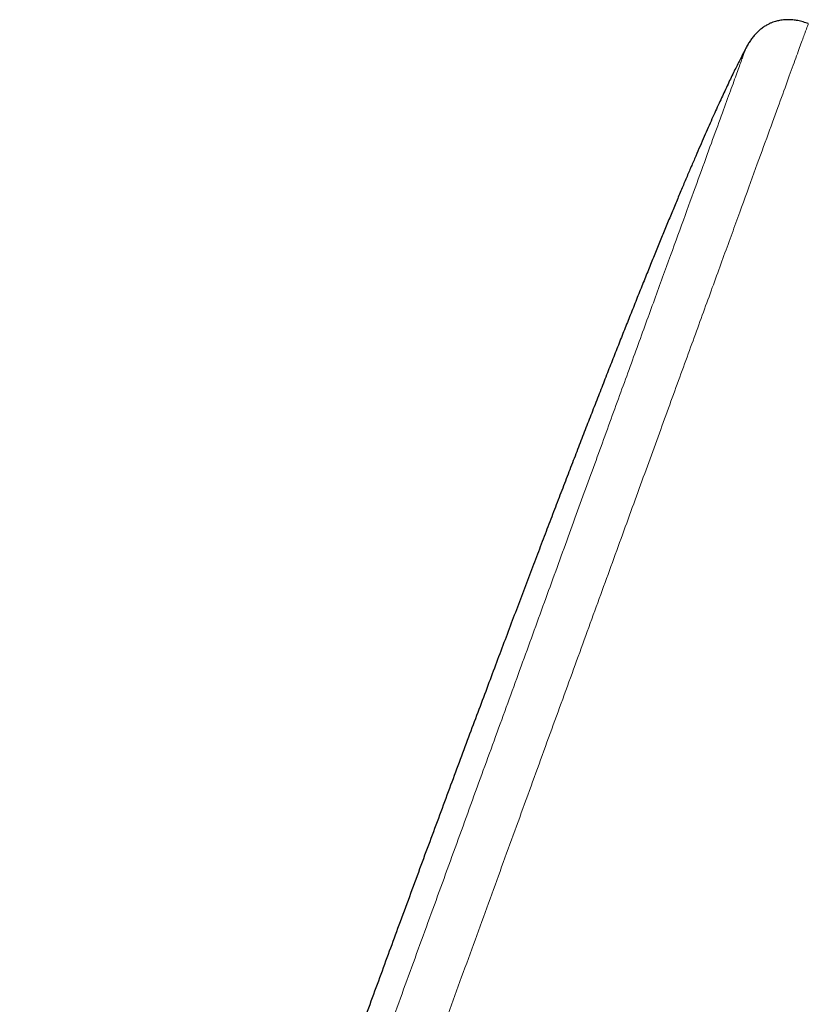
# Model space of a CAD drawing. Header units: millimetres. Extents: x 8 to 961, y 12 to 950.
# Tile 168 of 171: x 613 to 643, y 817 to 855. Entities that reach past the tile are written whole.
import ezdxf

# ---------------------------------------------------------------- set-up
doc = ezdxf.new("R2010")
doc.units = ezdxf.units.MM

msp = doc.modelspace()

# ---------------------------------------------------------------- linework, layer by layer
at = {"color": 252, "linetype": 'Continuous', "lineweight": 0}
for points, knots in [([(612.653, 770.853), (612.809, 771.283), (613.122, 772.142), (613.656, 773.61), (614.235, 775.201), (614.862, 776.923), (615.551, 778.815), (616.304, 780.884), (617.122, 783.132), (617.982, 785.495), (618.88, 787.963), (619.813, 790.527), (620.777, 793.175), (621.768, 795.896), (622.78, 798.678), (623.811, 801.509), (624.855, 804.378), (625.908, 807.271), (626.965, 810.176), (628.023, 813.082), (629.076, 815.975), (630.12, 818.843), (631.15, 821.674), (632.163, 824.456), (633.153, 827.177), (634.117, 829.825), (635.05, 832.389), (635.948, 834.858), (636.808, 837.221), (637.626, 839.468), (638.399, 841.59), (639.122, 843.577), (639.793, 845.421), (640.41, 847.115), (640.968, 848.65), (641.467, 850.02), (641.904, 851.22), (642.277, 852.244), (642.584, 853.088), (642.824, 853.749), (642.996, 854.22), (643.103, 854.515), (643.116, 854.552), (643.123, 854.57)], [0, 0, 0, 0, 0.022774, 0.045547, 0.068321, 0.091094, 0.113868, 0.138483, 0.163097, 0.187712, 0.212327, 0.236942, 0.261557, 0.286171, 0.310786, 0.335401, 0.360016, 0.384631, 0.409245, 0.43386, 0.458475, 0.48309, 0.507704, 0.532319, 0.556934, 0.581549, 0.606164, 0.630778, 0.655393, 0.680008, 0.704623, 0.729237, 0.753852, 0.778467, 0.803082, 0.827697, 0.852311, 0.876926, 0.901541, 0.926156, 0.95077, 0.975385, 1, 1, 1, 1]), ([(640.712, 853.622), (640.705, 853.604), (640.692, 853.568), (640.588, 853.282), (640.423, 852.827), (640.191, 852.191), (639.896, 851.38), (639.537, 850.394), (639.116, 849.237), (638.635, 847.915), (638.096, 846.435), (637.502, 844.803), (636.856, 843.027), (636.159, 841.113), (635.415, 839.068), (634.626, 836.901), (633.797, 834.624), (632.931, 832.245), (632.032, 829.775), (631.104, 827.224), (630.149, 824.602), (629.174, 821.92), (628.18, 819.192), (627.174, 816.428), (626.16, 813.64), (625.48, 811.773), (625.141, 810.84)], [0, 0, 0, 0, 0.0416633, 0.0833302, 0.125, 0.1666699, 0.2083367, 0.25, 0.2916632, 0.3333301, 0.375, 0.4166698, 0.4583366, 0.4999999, 0.5416633, 0.5833301, 0.6249999, 0.6666698, 0.7083368, 0.75, 0.7916632, 0.8333301, 0.8749998, 0.9166697, 0.9583366, 1, 1, 1, 1]), ([(635.899, 762.156), (636.056, 762.588), (636.371, 763.452), (636.908, 764.926), (637.49, 766.525), (638.119, 768.255), (638.777, 770.062), (639.457, 771.93), (640.153, 773.844), (640.882, 775.846), (641.64, 777.928), (642.425, 780.086), (643.235, 782.311), (644.067, 784.598), (644.919, 786.938), (645.788, 789.325), (646.671, 791.75), (647.565, 794.207), (648.468, 796.687), (649.376, 799.184), (650.288, 801.688), (651.199, 804.191), (652.107, 806.688), (653.01, 809.168), (653.904, 811.625), (654.787, 814.05), (655.656, 816.437), (656.508, 818.777), (657.34, 821.064), (658.15, 823.289), (658.935, 825.447), (659.693, 827.53), (660.422, 829.531), (661.118, 831.445), (661.781, 833.265), (662.407, 834.986), (662.995, 836.602), (663.544, 838.108), (664.05, 839.5), (664.513, 840.773), (664.932, 841.923), (665.304, 842.946), (665.629, 843.839), (665.906, 844.6), (666.134, 845.225), (666.312, 845.714), (666.439, 846.063), (666.518, 846.281), (666.528, 846.308), (666.533, 846.322)], [0, 0, 0, 0, 0.022759, 0.045519, 0.068278, 0.091037, 0.113797, 0.134897, 0.155997, 0.177097, 0.198197, 0.219297, 0.240397, 0.261497, 0.282597, 0.303698, 0.324798, 0.345898, 0.366998, 0.388098, 0.409198, 0.430298, 0.451398, 0.472498, 0.493598, 0.514698, 0.535798, 0.556898, 0.577999, 0.599099, 0.620199, 0.641299, 0.662399, 0.683499, 0.704599, 0.725699, 0.746799, 0.767899, 0.788999, 0.8101, 0.8312, 0.8523, 0.8734, 0.8945, 0.9156, 0.9367, 0.9578, 0.9789, 1, 1, 1, 1])]:
    msp.add_open_spline(points, degree=3, knots=knots, dxfattribs=at)
at = {"color": 7, "linetype": 'Continuous', "lineweight": 30}
for points, knots in [([(643.123, 854.57), (643.055, 854.593), (642.923, 854.638), (642.724, 854.688), (642.534, 854.716), (642.367, 854.724), (642.227, 854.72), (642.114, 854.71), (642.017, 854.694), (641.93, 854.676), (641.845, 854.654), (641.752, 854.624), (641.648, 854.582), (641.535, 854.526), (641.413, 854.453), (641.295, 854.367), (641.182, 854.27), (641.076, 854.164), (640.976, 854.046), (640.881, 853.915), (640.793, 853.773), (640.739, 853.673), (640.712, 853.622)], [0, 0, 0, 0, 0.074581, 0.145702, 0.213029, 0.274876, 0.319361, 0.35883, 0.393032, 0.421892, 0.450779, 0.484667, 0.523546, 0.56753, 0.616708, 0.671006, 0.719897, 0.771669, 0.825817, 0.881881, 0.939733, 1, 1, 1, 1]), ([(640.712, 853.622), (640.704, 853.606), (640.664, 853.533), (640.594, 853.398), (640.497, 853.211), (640.395, 853.008), (640.286, 852.79), (640.171, 852.554), (640.05, 852.3), (639.926, 852.038), (639.8, 851.767), (639.672, 851.49), (639.538, 851.195), (639.398, 850.884), (639.251, 850.554), (639.097, 850.205), (638.937, 849.837), (638.769, 849.45), (638.594, 849.042), (638.411, 848.613), (638.221, 848.162), (638.023, 847.69), (637.817, 847.194), (637.609, 846.691), (637.399, 846.181), (637.188, 845.664), (636.97, 845.126), (636.744, 844.567), (636.51, 843.986), (636.277, 843.402), (636.044, 842.817), (635.812, 842.231), (635.572, 841.626), (635.327, 841.001), (635.074, 840.355), (634.819, 839.703), (634.562, 839.044), (634.304, 838.379), (634.04, 837.695), (633.769, 836.991), (633.491, 836.268), (633.206, 835.525), (632.914, 834.762), (632.616, 833.979), (632.31, 833.175), (631.999, 832.355), (631.683, 831.519), (631.362, 830.668), (631.033, 829.795), (630.696, 828.896), (630.348, 827.969), (629.991, 827.014), (629.626, 826.036), (629.254, 825.035), (628.876, 824.017), (628.492, 822.981), (628.102, 821.929), (627.705, 820.853), (627.314, 819.794), (626.931, 818.753), (626.556, 817.731), (626.174, 816.691), (625.786, 815.63), (625.39, 814.55), (624.989, 813.45), (624.58, 812.329), (624.305, 811.575), (624.167, 811.195)], [0, 0, 0, 0, 0.001178, 0.005447, 0.01006, 0.015035, 0.020389, 0.026145, 0.032317, 0.038926, 0.045247, 0.05195, 0.059045, 0.066548, 0.074472, 0.082829, 0.091634, 0.1009, 0.110641, 0.120868, 0.131598, 0.142842, 0.154613, 0.166927, 0.178701, 0.190952, 0.20369, 0.216925, 0.230668, 0.244928, 0.258321, 0.272156, 0.286441, 0.301184, 0.316393, 0.332075, 0.347301, 0.362961, 0.379062, 0.39561, 0.412611, 0.430072, 0.448, 0.4664, 0.48528, 0.504645, 0.524144, 0.544123, 0.56459, 0.58555, 0.607404, 0.629782, 0.65269, 0.676136, 0.700125, 0.724221, 0.748854, 0.774029, 0.799753, 0.82319, 0.847073, 0.871408, 0.896198, 0.921448, 0.947162, 0.973344, 1, 1, 1, 1])]:
    msp.add_open_spline(points, degree=3, knots=knots, dxfattribs=at)

doc.saveas('drawing.dxf')
